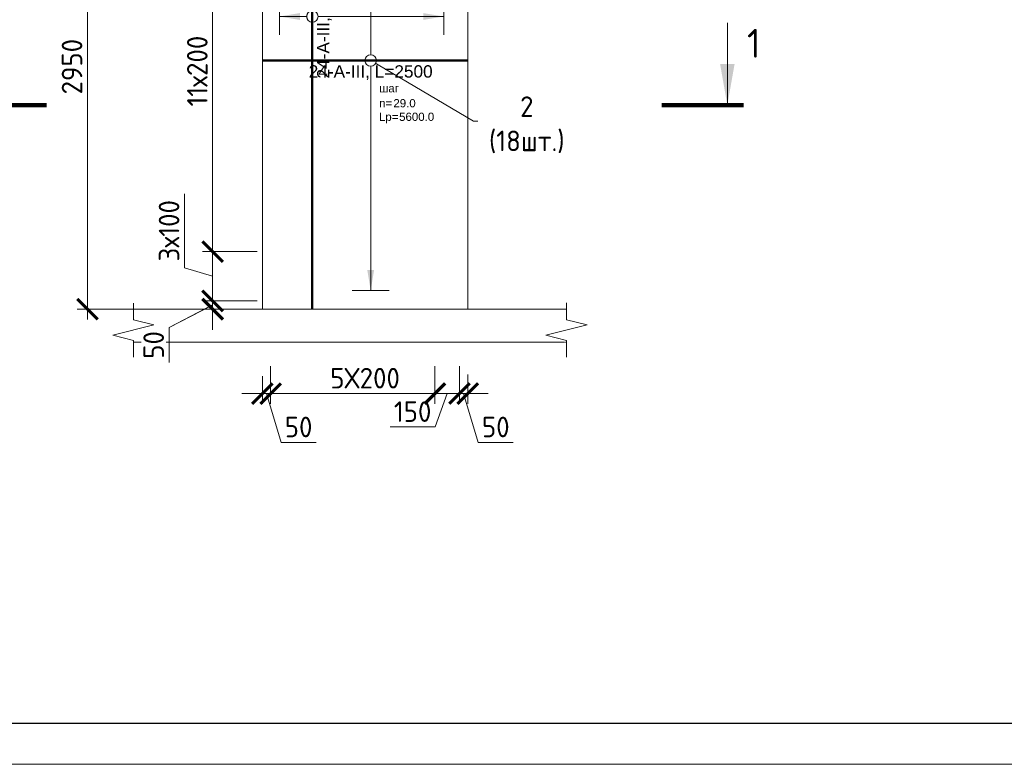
# Model space of a CAD drawing. Header units: millimetres. Extents: x 263826 to 1718326, y -423071 to 70137.
# Tile 50 of 256: x 501646 to 513631, y -396966 to -387909. Entities that reach past the tile are written whole.
import ezdxf
from ezdxf import colors
from ezdxf.entities.mleader import LeaderData, LeaderLine
from ezdxf.enums import TextEntityAlignment as Align
from ezdxf.math import Vec2, Vec3

# ---------------------------------------------------------------- set-up
doc = ezdxf.new("R2010")
doc.units = ezdxf.units.MM
doc.set_wipeout_variables(frame=1)
doc.linetypes.add('01 Штриховая _4 мм_', pattern=[6, 3.5, -2.5])
for name, color, linetype, lineweight in [('AF_Perekritie', 90, 'Continuous', 18), ('AF_Stena', 90, 'Continuous', 18), ('KR_Fundament', 253, 'Continuous', 18), ('АрмСтер', 2, 'Continuous', 50), ('Выноски', 20, 'Continuous', 20), ('подоснова', 151, 'Continuous', 5), ('размер', 1, 'Continuous', 25), ('РАЗМЕРЫ', 1, 'Continuous', 9), ('Текст', 7, 'Continuous', 25), ('ТОНКИЕ', 7, 'Continuous', 9)]:
    doc.layers.add(name, color=color, linetype=linetype, lineweight=lineweight)
doc.layers.add('PDF7_Text', color=7, linetype='Continuous')
doc.layers.add('ТОЛСТЫЕ_ОСНОВНЫЕ', color=6, linetype='Continuous')
doc.layers.add('АрмСтер_атрибуты', color=2, linetype='Continuous', lineweight=0, plot=False)
doc.styles.add('GOST-2.304_Type-B', font='GOST_Common.ttf')
doc.styles.add('PDF Times New Roman', font='times.ttf')
doc.styles.get("Standard").update_dxf_attribs({"font": 'arial.ttf'})
doc.styles.add('Аннотативный', font='arial.ttf')
doc.styles.add('ГОСТ', font='GOST_Common.ttf')
doc.dimstyles.new('мой 25', dxfattribs={"dimscale": 100, "dimtxt": 2.5, "dimasz": 2.5, "dimexe": 1.25, "dimexo": 0.625, "dimtad": 1, "dimdec": 0, "dimlfac": 0.5, "dimtxsty": 'GOST-2.304_Type-B', "dimblk": 'ARCHTICK', "dimcen": 2.5, "dimdle": 1.25, "dimaunit": 1, "dimadec": 1, "dimazin": 2, "dimtfac": 1, "dimtdec": 0, "dimtmove": 1, "dimatfit": 3, "dimfxl": 6, "dimfxlon": 1, "dimtfill": 1, "dimlwd": -1, "dimlwe": -1, "dimarcsym": 0})

# ---------------------------------------------------------------- blocks, each defined once
blk = doc.blocks.new('_None')
blk = doc.blocks.new('_ArchTick')
at = {"color": 0, "linetype": 'ByBlock', "const_width": 0.15}
blk.add_lwpolyline([(-0.5, -0.5), (0.5, 0.5)], dxfattribs=at)
blk = doc.blocks.new('*D1534')
at = {"layer": 'DEFPOINTS', "color": 0, "transparency": 16777216}
for p in [(504700, -392062), (506700, -392062), (504700, -392457)]:
    blk.add_point(p, dxfattribs=at)
at = {"layer": 'РАЗМЕРЫ', "color": 0, "linetype": 'Continuous', "transparency": 16777216}
for p, q in [((504700, -392125), (504700, -392582)), ((506700, -392125), (506700, -392582)), ((506825, -392457), (504575, -392457))]:
    blk.add_line(p, q, dxfattribs=at)
at = {"layer": 'РАЗМЕРЫ', "color": 0, "transparency": 16777216, "xscale": 250, "yscale": 250, "zscale": 250, "rotation": 180}
blk.add_blockref('_ArchTick', (504700, -392457), dxfattribs=at)
at = {"layer": 'РАЗМЕРЫ', "color": 0, "transparency": 16777216, "xscale": 250, "yscale": 250, "zscale": 250}
blk.add_blockref('_ArchTick', (506700, -392457), dxfattribs=at)
at = {"layer": 'РАЗМЕРЫ', "color": 0, "lineweight": 0, "transparency": 16777216, "insert": (505850, -392269), "char_height": 250, "attachment_point": 5, "style": 'GOST-2.304_Type-B', "bg_fill": 3, "box_fill_scale": 1.1, "bg_fill_color": 256, "bg_fill_true_color": 13158600, "bg_fill_transparency": 0}
blk.add_mtext('5Х200', dxfattribs=at)
blk = doc.blocks.new('*D1535')
at = {"layer": 'DEFPOINTS', "color": 0, "transparency": 16777216}
for p in [(504600, -391830, 1440), (504700, -392266), (504600, -392457)]:
    blk.add_point(p, dxfattribs=at)
at = {"layer": 'РАЗМЕРЫ', "color": 0, "linetype": 'Continuous', "transparency": 16777216}
for p, q in [((504600, -392246), (504600, -392582)), ((504700, -392328), (504700, -392582)), ((504600, -392457), (504350, -392457)), ((504700, -392457), (504600, -392457)), ((504700, -392457), (504600, -392457)), ((504650, -392457), (504828, -393051)), ((504700, -392457), (504950, -392457)), ((504828, -393051), (505253, -393051))]:
    blk.add_line(p, q, dxfattribs=at)
at = {"layer": 'РАЗМЕРЫ', "color": 0, "transparency": 16777216, "xscale": 250, "yscale": 250, "zscale": 250}
blk.add_blockref('_ArchTick', (504600, -392457), dxfattribs=at)
at = {"layer": 'РАЗМЕРЫ', "color": 0, "transparency": 16777216, "xscale": 250, "yscale": 250, "zscale": 250, "rotation": 180}
blk.add_blockref('_ArchTick', (504700, -392457), dxfattribs=at)
at = {"layer": 'РАЗМЕРЫ', "color": 0, "lineweight": 0, "transparency": 16777216, "insert": (505041, -392863), "char_height": 250, "attachment_point": 5, "style": 'GOST-2.304_Type-B', "bg_fill": 3, "box_fill_scale": 1.1, "bg_fill_color": 256, "bg_fill_true_color": 13158600, "bg_fill_transparency": 0}
blk.add_mtext('50', dxfattribs=at)
blk = doc.blocks.new('*D1536')
at = {"layer": 'DEFPOINTS', "color": 0, "transparency": 16777216}
for p in [(506700, -392062), (507000, -392062), (507000, -392457)]:
    blk.add_point(p, dxfattribs=at)
at = {"layer": 'РАЗМЕРЫ', "color": 0, "linetype": 'Continuous', "transparency": 16777216}
for p, q in [((506700, -392125), (506700, -392582)), ((507000, -392125), (507000, -392582)), ((506575, -392457), (507125, -392457)), ((506850, -392457), (506704, -392863)), ((506704, -392863), (506154, -392863))]:
    blk.add_line(p, q, dxfattribs=at)
at = {"layer": 'РАЗМЕРЫ', "color": 0, "transparency": 16777216, "xscale": 250, "yscale": 250, "zscale": 250}
blk.add_blockref('_ArchTick', (507000, -392457), dxfattribs=at)
at = {"layer": 'РАЗМЕРЫ', "color": 0, "lineweight": 0, "transparency": 16777216, "insert": (506429, -392676), "char_height": 250, "attachment_point": 5, "style": 'GOST-2.304_Type-B', "bg_fill": 3, "box_fill_scale": 1.1, "bg_fill_color": 256, "bg_fill_true_color": 13158600, "bg_fill_transparency": 0}
blk.add_mtext('150', dxfattribs=at)
at = {"layer": 'РАЗМЕРЫ', "color": 0, "transparency": 16777216, "xscale": 250, "yscale": 250, "zscale": 250, "rotation": 180}
blk.add_blockref('_ArchTick', (506700, -392457), dxfattribs=at)
blk = doc.blocks.new('*D1537')
at = {"layer": 'DEFPOINTS', "color": 0, "transparency": 16777216}
for p in [(507000, -392062), (507100, -392162), (507100, -392457)]:
    blk.add_point(p, dxfattribs=at)
at = {"layer": 'РАЗМЕРЫ', "color": 0, "linetype": 'Continuous', "transparency": 16777216}
for p, q in [((507000, -392125), (507000, -392582)), ((507100, -392225), (507100, -392582)), ((507000, -392457), (506750, -392457)), ((507000, -392457), (507100, -392457)), ((507000, -392457), (507100, -392457)), ((507050, -392457), (507228, -393051)), ((507100, -392457), (507350, -392457)), ((507228, -393051), (507653, -393051))]:
    blk.add_line(p, q, dxfattribs=at)
at = {"layer": 'РАЗМЕРЫ', "color": 0, "transparency": 16777216, "xscale": 250, "yscale": 250, "zscale": 250}
blk.add_blockref('_ArchTick', (507000, -392457), dxfattribs=at)
at = {"layer": 'РАЗМЕРЫ', "color": 0, "transparency": 16777216, "xscale": 250, "yscale": 250, "zscale": 250, "rotation": 180}
blk.add_blockref('_ArchTick', (507100, -392457), dxfattribs=at)
at = {"layer": 'РАЗМЕРЫ', "color": 0, "lineweight": 0, "transparency": 16777216, "insert": (507441, -392863), "char_height": 250, "attachment_point": 5, "style": 'GOST-2.304_Type-B', "bg_fill": 3, "box_fill_scale": 1.1, "bg_fill_color": 256, "bg_fill_true_color": 13158600, "bg_fill_transparency": 0}
blk.add_mtext('50', dxfattribs=at)
blk = doc.blocks.new('*U1342')
at = {"layer": 'РАЗМЕРЫ'}
for p, q in [((112.5, 1400), (-112.5, 1400)), ((112.5, -1400), (-112.5, -1400))]:
    blk.add_line(p, q, dxfattribs=at)
at = {"layer": 'РАЗМЕРЫ', "ltscale": 15}
blk.add_line((0, -1400), (0, 1400), dxfattribs=at)
at = {"layer": 'РАЗМЕРЫ'}
for points in [[(0, 1400), (20.9, 1274.8), (-20.9, 1274.8)], [(0, -1400), (20.9, -1274.8), (-20.9, -1274.8)]]:
    blk.add_solid(points, dxfattribs=at)
at = {"layer": 'АрмСтер_атрибуты', "color": 215, "ltscale": 15, "style": 'Аннотативный'}
for s, p in [('шаг', (51.4, -194.2)), ('n=', (51.4, -285.1)), ('Lр=', (50.2, -367.8))]:
    blk.add_text(s, height=50, dxfattribs=at).set_placement(p)
at = {"layer": 'АрмСтер_атрибуты', "flags": 9}
for tag, p in [('МАССА', (-1033.5, -10.5)), ('ОБОЗНАЧЕНИЕ', (-1033.5, -124.4))]:
    blk.add_attdef(tag, p, '', height=75, dxfattribs=at)
at = {"layer": 'АрмСтер_атрибуты', "style": 'Аннотативный', "flags": 8}
blk.add_attdef('ПОЗ', (110, 29.6), '', height=75, dxfattribs=at)
at = {"layer": 'АрмСтер_атрибуты', "color": 215, "style": 'Аннотативный'}
for tag, p, flags in [('ШАГ', (190.9, -194.2), 10), ('КОЛ', (138, -285.1), 8), ('ШИРИНА', (172.9, -367.8), 8)]:
    blk.add_attdef(tag, p, '', height=50, dxfattribs=dict(at, flags=flags))
at = {"linetype": 'Continuous', "lineweight": 0}
blk.add_wipeout([(35, 0), (28.3, 20.6), (10.8, 33.3), (-10.8, 33.3), (-28.3, 20.6), (-35, 0), (-28.3, -20.6), (-10.8, -33.3), (10.8, -33.3), (28.3, -20.6)], dxfattribs=at)
at = {"color": 0, "linetype": 'ByBlock', "lineweight": -2, "ltscale": 100}
blk.add_line((-657.5, 0), (592.5, 0), dxfattribs=at)
at = {"layer": 'РАЗМЕРЫ'}
blk.add_circle((0, 0), 35, dxfattribs=at)
at = {"layer": 'АрмСтер_атрибуты', "style": 'Аннотативный', "flags": 8}
blk.add_attdef('НАИМЕНОВАНИЕ', text='', height=75, dxfattribs=at).set_placement((0, -29.3), align=Align.TOP_CENTER)
blk = doc.blocks.new('*U1641')
at = {"layer": 'РАЗМЕРЫ'}
for p, q in [((112.5, 200), (-112.5, 200)), ((112.5, -800), (-112.5, -800))]:
    blk.add_line(p, q, dxfattribs=at)
at = {"layer": 'РАЗМЕРЫ', "ltscale": 15}
blk.add_line((0, -800), (0, 200), dxfattribs=at)
at = {"layer": 'РАЗМЕРЫ'}
for points in [[(0, 200), (20.9, 74.8), (-20.9, 74.8)], [(0, -800), (20.9, -674.8), (-20.9, -674.8)]]:
    blk.add_solid(points, dxfattribs=at)
at = {"layer": 'АрмСтер_атрибуты', "color": 215, "ltscale": 15, "style": 'Аннотативный'}
for s, p in [('шаг', (51.4, -194.2)), ('n=', (51.4, -285.1)), ('Lр=', (50.2, -367.8))]:
    blk.add_text(s, height=50, dxfattribs=at).set_placement(p)
at = {"layer": 'АрмСтер_атрибуты', "flags": 9}
for tag, p in [('МАССА', (-2096, -10.5)), ('ОБОЗНАЧЕНИЕ', (-2096, -124.4))]:
    blk.add_attdef(tag, p, '', height=75, dxfattribs=at)
at = {"layer": 'АрмСтер_атрибуты', "style": 'Аннотативный', "flags": 8}
blk.add_attdef('ПОЗ', (110, 29.6), '', height=75, dxfattribs=at)
at = {"layer": 'АрмСтер_атрибуты', "color": 215, "style": 'Аннотативный'}
for tag, p, flags in [('ШАГ', (190.9, -194.2), 10), ('КОЛ', (138, -285.1), 8), ('ШИРИНА', (172.9, -367.8), 8)]:
    blk.add_attdef(tag, p, '', height=50, dxfattribs=dict(at, flags=flags))
at = {"linetype": 'Continuous', "lineweight": 0}
blk.add_wipeout([(35, 0), (28.3, 20.6), (10.8, 33.3), (-10.8, 33.3), (-28.3, 20.6), (-35, 0), (-28.3, -20.6), (-10.8, -33.3), (10.8, -33.3), (28.3, -20.6)], dxfattribs=at)
at = {"color": 0, "linetype": 'ByBlock', "lineweight": -2, "ltscale": 100}
blk.add_line((-1780, 0), (2035, 0), dxfattribs=at)
at = {"layer": 'РАЗМЕРЫ'}
blk.add_circle((0, 0), 35, dxfattribs=at)
at = {"layer": 'АрмСтер_атрибуты', "style": 'Аннотативный', "flags": 8}
blk.add_attdef('НАИМЕНОВАНИЕ', text='', height=75, dxfattribs=at).set_placement((0, -29.3), align=Align.TOP_CENTER)
blk = doc.blocks.new('*U46')
at = {"layer": 'ТОЛСТЫЕ_ОСНОВНЫЕ', "color": 6}
blk.add_lwpolyline([(20, 5), (415, 5), (415, 292), (20, 292)], close=True, dxfattribs=at)
at = {"layer": 'ТОНКИЕ'}
blk.add_lwpolyline([(0, 0), (420, 0), (420, 297), (0, 297)], close=True, dxfattribs=at)
blk = doc.blocks.new('*D1567')
at = {"layer": 'DEFPOINTS', "color": 0, "transparency": 16777216}
for p in [(503390, -385530), (502471, -391430), (503949, -391430)]:
    blk.add_point(p, dxfattribs=at)
at = {"layer": 'РАЗМЕРЫ', "color": 0, "linetype": 'Continuous', "transparency": 16777216}
for p, q in [((502471, -385405), (502471, -391555)), ((503071, -385530), (502346, -385530)), ((503071, -391430), (502346, -391430))]:
    blk.add_line(p, q, dxfattribs=at)
at = {"layer": 'РАЗМЕРЫ', "color": 0, "transparency": 16777216, "xscale": 250, "yscale": 250, "zscale": 250}
for p, rotation in [((502471, -385530), 90), ((502471, -391430), 270)]:
    blk.add_blockref('_ArchTick', p, dxfattribs=dict(at, rotation=rotation))
at = {"layer": 'РАЗМЕРЫ', "color": 0, "lineweight": 0, "transparency": 16777216, "insert": (502283, -388480), "char_height": 250, "attachment_point": 5, "rotation": 90, "style": 'GOST-2.304_Type-B', "bg_fill": 3, "box_fill_scale": 1.1, "bg_fill_color": 256, "bg_fill_true_color": 13158600, "bg_fill_transparency": 0}
blk.add_mtext('2950', dxfattribs=at)
blk = doc.blocks.new('*D1540')
at = {"layer": 'DEFPOINTS', "color": 0, "transparency": 16777216}
for p in [(503995, -391330), (504600, -391330), (504600, -391430)]:
    blk.add_point(p, dxfattribs=at)
at = {"layer": 'РАЗМЕРЫ', "color": 0, "linetype": 'Continuous', "transparency": 16777216}
for p, q in [((503995, -391330), (503995, -391080)), ((503995, -391380), (503464, -391653)), ((504538, -391330), (503870, -391330)), ((504538, -391430), (503870, -391430)), ((503995, -391430), (503995, -391330)), ((503995, -391430), (503995, -391330)), ((503995, -391430), (503995, -391680)), ((503464, -391653), (503464, -392078))]:
    blk.add_line(p, q, dxfattribs=at)
at = {"layer": 'РАЗМЕРЫ', "color": 0, "transparency": 16777216, "xscale": 250, "yscale": 250, "zscale": 250}
for p, rotation in [((503995, -391330), 270), ((503995, -391430), 90)]:
    blk.add_blockref('_ArchTick', p, dxfattribs=dict(at, rotation=rotation))
at = {"layer": 'РАЗМЕРЫ', "color": 0, "lineweight": 0, "transparency": 16777216, "insert": (503277, -391866), "char_height": 250, "attachment_point": 5, "rotation": 90, "style": 'GOST-2.304_Type-B', "bg_fill": 3, "box_fill_scale": 1.1, "bg_fill_color": 256, "bg_fill_true_color": 13158600, "bg_fill_transparency": 0}
blk.add_mtext('50', dxfattribs=at)
blk = doc.blocks.new('*D1542')
at = {"layer": 'DEFPOINTS', "color": 0, "transparency": 16777216}
for p in [(503995, -391330), (504600, -391330), (504600, -391430)]:
    blk.add_point(p, dxfattribs=at)
at = {"layer": 'РАЗМЕРЫ', "color": 0, "linetype": 'Continuous', "transparency": 16777216}
for p, q in [((503995, -391330), (503995, -391080)), ((503995, -391380), (503464, -391653)), ((504538, -391330), (503870, -391330)), ((504538, -391430), (503870, -391430)), ((503995, -391430), (503995, -391330)), ((503995, -391430), (503995, -391330)), ((503995, -391430), (503995, -391680)), ((503464, -391653), (503464, -392078))]:
    blk.add_line(p, q, dxfattribs=at)
at = {"layer": 'РАЗМЕРЫ', "color": 0, "transparency": 16777216, "xscale": 250, "yscale": 250, "zscale": 250}
for p, rotation in [((503995, -391330), 270), ((503995, -391430), 90)]:
    blk.add_blockref('_ArchTick', p, dxfattribs=dict(at, rotation=rotation))
at = {"layer": 'РАЗМЕРЫ', "color": 0, "lineweight": 0, "transparency": 16777216, "insert": (503277, -391866), "char_height": 250, "attachment_point": 5, "rotation": 90, "style": 'GOST-2.304_Type-B', "bg_fill": 3, "box_fill_scale": 1.1, "bg_fill_color": 256, "bg_fill_true_color": 13158600, "bg_fill_transparency": 0}
blk.add_mtext('50', dxfattribs=at)
blk = doc.blocks.new('штамп кж1.1')
at = {"layer": 'PDF7_Text', "insert": (410912, -84467), "char_height": 180, "width": 6881.02, "attachment_point": 7, "style": 'PDF Times New Roman'}
blk.add_mtext('\\pi1015.18152;Жилой дом со встроенными помещениями \\P\\pi311.27381;общественно-делового и коммерческого назначения на \\P\\pi667.38051;первом этаже здания и встроенно-пристроенным \\P\\pi874.76335;поликлиническим учреждением (поз. 2.2-2.3)', dxfattribs=at)
at = {"layer": 'Текст', "color": 7, "insert": (411117, -81801), "char_height": 250, "attachment_point": 1, "style": 'ГОСТ'}
blk.add_mtext_dynamic_manual_height_columns('\\pi594.35517;{\\fTimes New Roman|b0|i0|c204|p18;\\C256;Строительство жилого комплекса со  встроенными помещениями \\P\\pi1441.86779;общественного-делового, коммерческого назначения и \\P\\pi41.3631;поликлиническим учреждением по адресу: г. Чита, ул. 1-я Коллективная}', width=11543.07, gutter_width=12.5, heights=[0], dxfattribs=at)
blk = doc.blocks.new('*D1771')
at = {"layer": 'DEFPOINTS', "color": 0, "transparency": 16777216}
for p in [(503995, -391329), (504600, -391329), (504600, -391429)]:
    blk.add_point(p, dxfattribs=at)
at = {"layer": 'РАЗМЕРЫ', "color": 0, "linetype": 'Continuous', "transparency": 16777216}
for p, q in [((503995, -391329), (503995, -391079)), ((503995, -391379), (503464, -391653)), ((504538, -391329), (503870, -391329)), ((504538, -391429), (503870, -391429)), ((503995, -391429), (503995, -391329)), ((503995, -391429), (503995, -391329)), ((503995, -391429), (503995, -391679)), ((503464, -391653), (503464, -392078))]:
    blk.add_line(p, q, dxfattribs=at)
at = {"layer": 'РАЗМЕРЫ', "color": 0, "transparency": 16777216, "xscale": 250, "yscale": 250, "zscale": 250}
for p, rotation in [((503995, -391329), 270), ((503995, -391429), 90)]:
    blk.add_blockref('_ArchTick', p, dxfattribs=dict(at, rotation=rotation))
at = {"layer": 'РАЗМЕРЫ', "color": 0, "lineweight": 0, "transparency": 16777216, "insert": (503277, -391865), "char_height": 250, "attachment_point": 5, "rotation": 90, "style": 'GOST-2.304_Type-B', "bg_fill": 3, "box_fill_scale": 1.1, "bg_fill_color": 256, "bg_fill_true_color": 13158600, "bg_fill_transparency": 0}
blk.add_mtext('50', dxfattribs=at)
blk = doc.blocks.new('*D1770')
at = {"layer": 'DEFPOINTS', "color": 0, "transparency": 16777216}
for p in [(503995, -391329), (504600, -391329), (504600, -391429)]:
    blk.add_point(p, dxfattribs=at)
at = {"layer": 'РАЗМЕРЫ', "color": 0, "linetype": 'Continuous', "transparency": 16777216}
for p, q in [((503995, -391329), (503995, -391079)), ((503995, -391379), (503464, -391653)), ((504538, -391329), (503870, -391329)), ((504538, -391429), (503870, -391429)), ((503995, -391429), (503995, -391329)), ((503995, -391429), (503995, -391329)), ((503995, -391429), (503995, -391679)), ((503464, -391653), (503464, -392078))]:
    blk.add_line(p, q, dxfattribs=at)
at = {"layer": 'РАЗМЕРЫ', "color": 0, "transparency": 16777216, "xscale": 250, "yscale": 250, "zscale": 250}
for p, rotation in [((503995, -391329), 270), ((503995, -391429), 90)]:
    blk.add_blockref('_ArchTick', p, dxfattribs=dict(at, rotation=rotation))
at = {"layer": 'РАЗМЕРЫ', "color": 0, "lineweight": 0, "transparency": 16777216, "insert": (503277, -391865), "char_height": 250, "attachment_point": 5, "rotation": 90, "style": 'GOST-2.304_Type-B', "bg_fill": 3, "box_fill_scale": 1.1, "bg_fill_color": 256, "bg_fill_true_color": 13158600, "bg_fill_transparency": 0}
blk.add_mtext('50', dxfattribs=at)
blk = doc.blocks.new('*D1772')
at = {"layer": 'DEFPOINTS', "color": 0, "transparency": 16777216}
for p in [(503995, -390729), (504600, -390729), (504501, -391329)]:
    blk.add_point(p, dxfattribs=at)
at = {"layer": 'РАЗМЕРЫ', "color": 0, "linetype": 'Continuous', "transparency": 16777216}
for p, q in [((503652, -390926), (503652, -390026)), ((503995, -391454), (503995, -390604)), ((504538, -390729), (503870, -390729)), ((503995, -391029), (503652, -390926)), ((504439, -391329), (503870, -391329))]:
    blk.add_line(p, q, dxfattribs=at)
at = {"layer": 'РАЗМЕРЫ', "color": 0, "transparency": 16777216, "xscale": 250, "yscale": 250, "zscale": 250}
for p, rotation in [((503995, -390729), 90), ((503995, -391329), 270)]:
    blk.add_blockref('_ArchTick', p, dxfattribs=dict(at, rotation=rotation))
at = {"layer": 'РАЗМЕРЫ', "color": 0, "lineweight": 0, "transparency": 16777216, "insert": (503464, -390476), "char_height": 250, "attachment_point": 5, "rotation": 90, "style": 'GOST-2.304_Type-B', "bg_fill": 3, "box_fill_scale": 1.1, "bg_fill_color": 256, "bg_fill_true_color": 13158600, "bg_fill_transparency": 0}
blk.add_mtext('3х100', dxfattribs=at)
blk = doc.blocks.new('*D1773')
at = {"layer": 'DEFPOINTS', "color": 0, "transparency": 16777216}
for p in [(503995, -386339), (504660, -386339), (504570, -390729)]:
    blk.add_point(p, dxfattribs=at)
at = {"layer": 'РАЗМЕРЫ', "color": 0, "linetype": 'Continuous', "transparency": 16777216}
for p, q in [((503995, -390854), (503995, -386214)), ((504595, -386339), (503870, -386339)), ((504507, -390729), (503870, -390729))]:
    blk.add_line(p, q, dxfattribs=at)
at = {"layer": 'РАЗМЕРЫ', "color": 0, "transparency": 16777216, "xscale": 250, "yscale": 250, "zscale": 250}
for p, rotation in [((503995, -386339), 90), ((503995, -390729), 270)]:
    blk.add_blockref('_ArchTick', p, dxfattribs=dict(at, rotation=rotation))
at = {"layer": 'РАЗМЕРЫ', "color": 0, "lineweight": 0, "transparency": 16777216, "insert": (503808, -388534), "char_height": 250, "attachment_point": 5, "rotation": 90, "style": 'GOST-2.304_Type-B', "bg_fill": 3, "box_fill_scale": 1.1, "bg_fill_color": 256, "bg_fill_true_color": 13158600, "bg_fill_transparency": 0}
blk.add_mtext('11х200', dxfattribs=at)

msp = doc.modelspace()

# ---------------------------------------------------------------- hatches: boundary and pattern name
at = {"layer": 'Выноски'}
msp.add_hatch(color=256, dxfattribs=at).paths.add_polyline_path([(510259.82134, -388947.69173), (510347.98483, -388447.6917), (510171.65784, -388447.6917)], flags=0)

# ---------------------------------------------------------------- linework, layer by layer
at = {"layer": 'AF_Perekritie', "linetype": '01 Штриховая _4 мм_', "lineweight": 9}
for p, q in [((508220.29698, -391429.70664, 3100), (508301.65335, -391429.70664, 3100)), ((508301.65335, -391829.70664, 3100), (508220.29698, -391829.70664, 3100))]:
    msp.add_line(p, q, dxfattribs=at)
at = {"layer": 'AF_Stena', "lineweight": 0}
for p, q in [((504600.14787, -385529.70664, 3100), (504600.14787, -391429.70664, 3100)), ((507100.14787, -391429.70664, 3100), (507100.14787, -385529.70664, 3100))]:
    msp.add_line(p, q, dxfattribs=at)
at = {"layer": 'AF_Stena', "lineweight": 20, "elevation": 3100}
for points in [[(508301.65335, -391504.70664), (508301.65335, -391354.70664)], [(508301.65335, -391504.70664), (508301.65335, -391559.70684)], [(508551.65335, -391622.20684), (508051.65335, -391747.20684)], [(508301.65335, -391559.70684), (508551.65335, -391622.20684)], [(502779.3688, -391747.20684), (503029.3688, -391809.70684)], [(508051.65335, -391747.20684), (508301.65335, -391809.70684)], [(503029.3688, -391809.70684), (503029.3688, -391864.70704)], [(503029.3688, -391864.70704), (503029.3688, -392014.70704)], [(508301.65335, -391809.70684), (508301.65335, -391864.70704)], [(508301.65335, -391864.70704), (508301.65335, -392014.70704)]]:
    msp.add_lwpolyline(points, dxfattribs=at)
at = {"layer": 'АрмСтер', "ltscale": 15}
msp.add_line((505207.98668, -391429.70664, 3100), (505207.98668, -383799.70664, 3100), dxfattribs=at)
at = {"layer": 'Выноски'}
msp.add_line((510259.82134, -388947.69173, 3100), (510259.82134, -387947.69167, 3100), dxfattribs=at)
at = {"layer": 'Выноски', "elevation": 3100}
for points in [[(501973.1111, -388947.69173, 50, 50, 0), (500973.11104, -388947.69173, 50, 50, 0)], [(509459.82129, -388947.69173, 50, 50, 0), (510459.82135, -388947.69173, 50, 50, 0)]]:
    msp.add_lwpolyline(points, format="xyseb", dxfattribs=at)

# ---------------------------------------------------------------- texts
at = {"layer": 'Выноски', "style": 'GOST-2.304_Type-B'}
msp.add_text('1', height=350.00002, dxfattribs=at).set_placement((510499.18841, -388370.82463, 3100))
at = {"layer": 'Текст', "color": 7, "insert": (483420.8066, -394966.12651, 3100), "char_height": 250, "attachment_point": 1, "style": 'ГОСТ'}
msp.add_mtext_dynamic_manual_height_columns('\\pi3500;\\P\\pi1484.09091;{\\C0;План пилонов} 15-го этажа{\\H1.83333x; }', width=7000, gutter_width=12.5, heights=[1500], dxfattribs=at)

# ---------------------------------------------------------------- dimensions: what is measured, and where the dimension line sits
at = {"layer": 'РАЗМЕРЫ', "color": 146, "lineweight": 0, "true_color": 0x006272}
dim = msp.add_linear_dim(base=(504700.14787, -392456.91976, 1660.00001), p1=(506700.14787, -392062.15223, 1660.00001), p2=(504700.14787, -392062.15223, 1660.00001), angle=180, text='5Х200', dimstyle='мой 25', dxfattribs=at)
dim.commit()
dim.dimension.update_dxf_attribs({"geometry": '*D1534', "text_midpoint": (505850.14787, -392456.91976, 1660.00001), "dimtype": 160})

# ---------------------------------------------------------------- leaders
at = {"layer": 'подоснова'}
ml = msp.add_multileader_mtext('Standard', dxfattribs=at)
ml.set_content('2 (18шт.)', color=256, style='GOST-2.304_Type-B')
ml.set_leader_properties(color=256, linetype='ByLayer', lineweight=15)
ml.set_arrow_properties(name='NONE')
ml.build(insert=Vec2(0, 0))
ml.multileader.update_dxf_attribs({"text_left_attachment_type": 6, "text_right_attachment_type": 6, "dogleg_length": 10, "arrow_head_size": 18})
ctx = ml.context
ctx.base_point, ctx.char_height, ctx.arrow_head_size, ctx.landing_gap_size, ctx.plane_origin = Vec3(507180.82809, -389141.09579, 3100), 250, 18, 20, Vec3(505077.98028, -388595.04998, 3100)
ctx.left_attachment, ctx.right_attachment, ctx.text_align_type = 6, 6, 1
notes = []
notes.append((ctx, [(0, (1, 1, 0), (507170.82809, -389141.09579, 3100), (1, 0), 10, [(0, [(505918.56524, -388404.08749, 3100)], 0, [])])]))
ctx.mtext.insert, ctx.mtext.width, ctx.mtext.alignment, ctx.mtext.flow_direction = Vec3(507818.63112, -388841.09579, 3100), 22.8977991, 2, 5
for ctx, leaders in notes:
    for number, flags, end, landing, length, lines in leaders:
        leader = LeaderData()
        leader.index, (leader.has_last_leader_line, leader.has_dogleg_vector, leader.attachment_direction) = number, flags
        leader.last_leader_point, leader.dogleg_vector, leader.dogleg_length = Vec3(end), Vec3(landing), length
        for number, points, colour, breaks in lines:
            line = LeaderLine()
            line.index, line.vertices, line.color, line.breaks = number, Vec3.list(points), colors.encode_raw_color(colour), breaks
            leader.lines.append(line)
        ctx.leaders.append(leader)

# ---------------------------------------------------------------- next in the draw order: block references
at = {"layer": 'АрмСтер', "ltscale": 15}
ref = msp.add_blockref('*U1342', (505918.56524, -388404.08749, 3100), dxfattribs=dict(at, xscale=2, yscale=2, zscale=2))
ref.add_attrib('НАИМЕНОВАНИЕ', '24-A-III, L=2500', dxfattribs={"layer": 'АрмСтер_атрибуты', "height": 150, "style": 'Аннотативный', "flags": 8}).set_placement((505918.56524, -388462.76518, 3100), align=Align.TOP_CENTER)
ref.add_attrib('КОЛ', '29.0', (506194.66285, -388974.3379, 3100), dxfattribs={"layer": 'АрмСтер_атрибуты', "color": 215, "height": 100, "style": 'Аннотативный', "flags": 8})
ref.add_attrib('ШИРИНА', '5600.0', (506264.33501, -389139.68626, 3100), dxfattribs={"layer": 'АрмСтер_атрибуты', "color": 215, "height": 100, "style": 'Аннотативный', "flags": 8})

# ---------------------------------------------------------------- next in the draw order: dimensions: what is measured, and where the dimension line sits
at = {"layer": 'РАЗМЕРЫ', "color": 146, "lineweight": 0, "true_color": 0x006272}
dim = msp.add_linear_dim(base=(504600.14787, -392456.91976, 1660.00001), p1=(504700.14787, -392265.61114, 1660.00001), p2=(504600.14787, -391829.70664, 3100), dimstyle='мой 25', dxfattribs=at)
dim.commit()
dim.dimension.update_dxf_attribs({"geometry": '*D1535', "text_midpoint": (504890.77287, -392863.16976, 1660.00001)})
dim = msp.add_linear_dim(base=(507000.14787, -392456.91976, 1660.00001), p1=(506700.14787, -392062.15223, 1660.00001), p2=(507000.14787, -392062.15223, 1660.00001), angle=180, dimstyle='мой 25', dxfattribs=at)
dim.commit()
dim.dimension.update_dxf_attribs({"geometry": '*D1536', "text_midpoint": (506641.63966, -392863.16976, 1660.00001), "dimtype": 160})

# ---------------------------------------------------------------- next in the draw order: linework, layer by layer
at = {"layer": 'KR_Fundament', "lineweight": 9}
msp.add_line((503029.3688, -391829.70664, 3100), (508220.19776, -391829.70664, 3100), dxfattribs=at)

# ---------------------------------------------------------------- next in the draw order: block references
at = {"layer": 'АрмСтер', "ltscale": 15}
ref = msp.add_blockref('*U1641', (505207.98668, -387869.70664, 3100), dxfattribs=dict(at, xscale=2, yscale=2, zscale=2, rotation=90))
ref.add_attrib('НАИМЕНОВАНИЕ', '24-A-III, L=7630', dxfattribs={"layer": 'АрмСтер_атрибуты', "height": 150, "rotation": 90, "style": 'Аннотативный', "flags": 8}).set_placement((505266.66436, -387869.70664, 3100), align=Align.TOP_CENTER)
ref.add_attrib('КОЛ', '11.0', (505778.23709, -387593.60903, 3100), dxfattribs={"layer": 'АрмСтер_атрибуты', "color": 215, "height": 100, "rotation": 90, "style": 'Аннотативный', "flags": 8})
ref.add_attrib('ШИРИНА', '2000.0', (505943.58545, -387523.93687, 3100), dxfattribs={"layer": 'АрмСтер_атрибуты', "color": 215, "height": 100, "rotation": 90, "style": 'Аннотативный', "flags": 8})

# ---------------------------------------------------------------- next in the draw order: dimensions: what is measured, and where the dimension line sits
at = {"layer": 'РАЗМЕРЫ', "color": 146, "lineweight": 0, "true_color": 0x006272}
dim = msp.add_linear_dim(base=(507100.13566, -392456.91976, 1660.00001), p1=(507000.14787, -392062.15223, 1660.00001), p2=(507100.13566, -392162.15223, 1660.00001), angle=180, dimstyle='мой 25', dxfattribs=at)
dim.commit()
dim.dimension.update_dxf_attribs({"geometry": '*D1537', "text_midpoint": (507290.76677, -392863.16976, 1660.00001)})

# ---------------------------------------------------------------- next in the draw order: linework, layer by layer
at = {"layer": 'AF_Stena', "lineweight": 0}
msp.add_line((504600.14787, -391429.70664, 3100), (507100.14787, -391429.70664, 3100), dxfattribs=at)
at = {"layer": 'KR_Fundament', "lineweight": 0}
msp.add_line((508301.65335, -391429.70664, 3100), (503029.3688, -391429.70664, 3100), dxfattribs=at)

# ---------------------------------------------------------------- next in the draw order: block references
at = {"xscale": 100, "yscale": 100, "zscale": 100}
msp.add_blockref('*U46', (497793.54168, -396966.12651, 3100), dxfattribs=at)

# ---------------------------------------------------------------- next in the draw order: dimensions: what is measured, and where the dimension line sits
at = {"layer": 'РАЗМЕРЫ', "color": 146, "lineweight": 0}
dim = msp.add_linear_dim(base=(502470.8714, -391429.70664, 3100), p1=(503389.83874, -385529.70664, 3100), p2=(503948.51193, -391429.70664, 3100), angle=90, dimstyle='мой 25', dxfattribs=at)
dim.commit()
dim.dimension.update_dxf_attribs({"geometry": '*D1567', "text_midpoint": (502283.3714, -388479.70664, 3100)})

# ---------------------------------------------------------------- next in the draw order: linework, layer by layer
at = {"layer": 'AF_Stena', "lineweight": 20, "elevation": 3100}
for points in [[(503029.3688, -391506.70664), (503029.3688, -391356.70664)], [(503029.3688, -391504.70664), (503029.3688, -391559.70684)], [(503279.3688, -391622.20684), (502779.3688, -391747.20684)], [(503029.3688, -391559.70684), (503279.3688, -391622.20684)]]:
    msp.add_lwpolyline(points, dxfattribs=at)
at = {"layer": 'KR_Fundament', "lineweight": 0}
msp.add_line((508220.19776, -391429.70664, 3100), (503029.3688, -391429.70664, 3100), dxfattribs=at)

# ---------------------------------------------------------------- next in the draw order: dimensions: what is measured, and where the dimension line sits
at = {"layer": 'РАЗМЕРЫ', "color": 146, "lineweight": 0, "true_color": 0x006272}
dim = msp.add_linear_dim(base=(503995.42915, -391329.85826, 3100), p1=(504600.14787, -391429.70664, 3100), p2=(504600.14787, -391329.85826, 3100), angle=90, dimstyle='мой 25', dxfattribs=at)
dim.commit()
dim.dimension.update_dxf_attribs({"geometry": '*D1540', "text_midpoint": (503464.17915, -391715.5878, 3100), "dimtype": 160})

# ---------------------------------------------------------------- next in the draw order: dimensions: what is measured, and where the dimension line sits
dim = msp.add_linear_dim(base=(503995.42915, -391329.85826, 3100), p1=(504600.14787, -391429.70664, 3100), p2=(504600.14787, -391329.85826, 3100), angle=90, dimstyle='мой 25', dxfattribs=at)
dim.commit()
dim.dimension.update_dxf_attribs({"geometry": '*D1542', "text_midpoint": (503464.17915, -391715.5878, 3100), "dimtype": 160})

# ---------------------------------------------------------------- next in the draw order: block references
at = {"layer": 'размер'}
msp.add_blockref('штамп кж1.1', (72562.48214, -310331.90516, 3100), dxfattribs=at)

# ---------------------------------------------------------------- next in the draw order: dimensions: what is measured, and where the dimension line sits
at = {"layer": 'РАЗМЕРЫ', "color": 146, "lineweight": 0, "true_color": 0x006272}
dim = msp.add_linear_dim(base=(503995.42915, -391329.29409, 3100), p1=(504600.14787, -391429.14247, 3100), p2=(504600.14787, -391329.29409, 3100), angle=90, dimstyle='мой 25', dxfattribs=at)
dim.commit()
dim.dimension.update_dxf_attribs({"geometry": '*D1771', "text_midpoint": (503464.17915, -391715.02363, 3100), "dimtype": 160})

# ---------------------------------------------------------------- next in the draw order: dimensions: what is measured, and where the dimension line sits
dim = msp.add_linear_dim(base=(503995.42915, -391329.29409, 3100), p1=(504600.14787, -391429.14247, 3100), p2=(504600.14787, -391329.29409, 3100), angle=90, dimstyle='мой 25', dxfattribs=at)
dim.commit()
dim.dimension.update_dxf_attribs({"geometry": '*D1770', "text_midpoint": (503464.17915, -391715.02363, 3100), "dimtype": 160})

# ---------------------------------------------------------------- next in the draw order: dimensions: what is measured, and where the dimension line sits
dim = msp.add_linear_dim(base=(503995.42915, -390729.29409, 3100), p1=(504501.14123, -391329.29409, 3100), p2=(504600.14787, -390729.29409, 3100), angle=90, text='3х100', dimstyle='мой 25', dxfattribs=at)
dim.commit()
dim.dimension.update_dxf_attribs({"geometry": '*D1772', "text_midpoint": (503464.17915, -390863.66909, 3100)})

# ---------------------------------------------------------------- next in the draw order: dimensions: what is measured, and where the dimension line sits
dim = msp.add_linear_dim(base=(503995.42915, -386339.14247, 3100), p1=(504569.52061, -390729.29409, 3100), p2=(504660.14787, -386339.14247, 3100), angle=90, text='11х200', dimstyle='мой 25', dxfattribs=at)
dim.commit()
dim.dimension.update_dxf_attribs({"geometry": '*D1773', "text_midpoint": (503807.92915, -388534.21828, 3100)})

doc.saveas('drawing.dxf')
